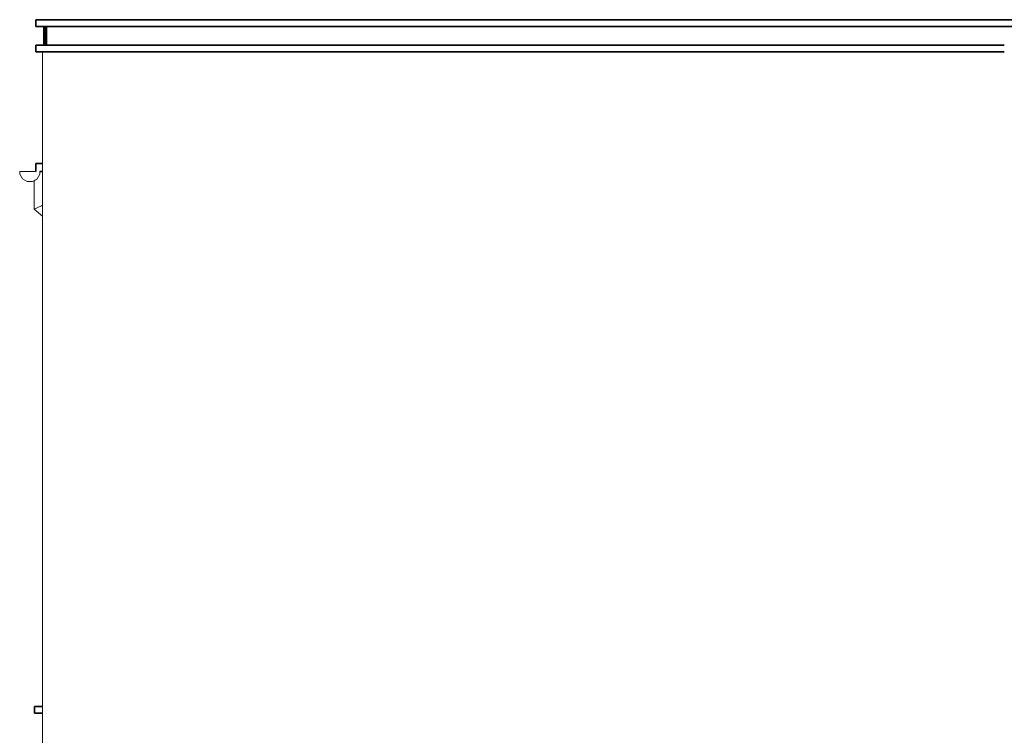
# Model space of a CAD drawing. Extents: x -289599 to -184549, y 66678 to 295474.
# Tile 102 of 256: x -281450 to -274120, y 75059 to 80384. Entities that reach past the tile are written whole.
import ezdxf

# ---------------------------------------------------------------- set-up
doc = ezdxf.new("R2010")
doc.units = 0
doc.header["$MEASUREMENT"] = 0
doc.linetypes.add('Wipeout_Contour', pattern=[1000, 0, -1000])
for name, color, linetype in [('Arch wyposarzenie', 8, 'Continuous'), ('Model blacharka', 8, 'Continuous'), ('Model Ściany', 8, 'Continuous')]:
    doc.layers.add(name, color=color, linetype=linetype)
for name, color, linetype, lineweight in [('Arch wyposarzenie_Nr_Pióra__4', 8, 'Continuous', 9), ('Model blacharka_Nr_Pióra__20', 8, 'Continuous', 100), ('Model blacharka_Nr_Pióra__26', 8, 'Continuous', 35), ('Model blacharka_Nr_Pióra__87', 8, 'Continuous', 20), ('Model Ściany_Nr_Pióra__87', 8, 'Continuous', 20)]:
    doc.layers.add(name, color=color, linetype=linetype, lineweight=lineweight)

msp = doc.modelspace()

# ---------------------------------------------------------------- wipeouts: each hides what was drawn before it
at = {"color": 254, "linetype": 'Wipeout_Contour', "lineweight": 0, "ltscale": 1332522.498937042}
msp.add_wipeout([(-281329.9, 80333.5), (-267579.9, 80333.5), (-267579.9, 80383.5), (-281329.9, 80383.5)], dxfattribs=at).dxf.layer = 'Model blacharka'
at = {"color": 254, "linetype": 'Wipeout_Contour', "lineweight": 0, "ltscale": 3395101.568671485}
msp.add_wipeout([(-281374.9, 79178.5), (-281354.8, 79178.5), (-281320, 79198.6), (-281299.9, 79233.4), (-281299.9, 79253.5), (-281449.9, 79253.5), (-281449.9, 79233.4), (-281429.8, 79198.6), (-281395, 79178.5)], dxfattribs=at).dxf.layer = 'Model blacharka'
at = {"color": 254, "linetype": 'Wipeout_Contour', "lineweight": 0, "ltscale": 1350103.284843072}
msp.add_wipeout([(-280359.9, 71533.5), (-280359.9, 75153.5), (-281279.9, 75153.5), (-281279.9, 71533.5)], dxfattribs=at).dxf.layer = 'Model Ściany'

# ---------------------------------------------------------------- next in the draw order: linework, layer by layer
at = {"layer": 'Model blacharka_Nr_Pióra__26', "linetype": 'Continuous'}
for p, q in [((-281329.9, 80383.5), (-267579.9, 80383.5)), ((-281329.9, 80333.5), (-281329.9, 80383.5))]:
    msp.add_line(p, q, dxfattribs=at)
at = {"layer": 'Model blacharka_Nr_Pióra__87', "linetype": 'Continuous'}
for p, q in [((-281449.9, 79253.5), (-281449.9, 79233.4)), ((-281449.9, 79233.4), (-281429.8, 79198.6)), ((-281429.8, 79198.6), (-281395, 79178.5))]:
    msp.add_line(p, q, dxfattribs=at)

# ---------------------------------------------------------------- next in the draw order: wipeouts: each hides what was drawn before it
at = {"color": 254, "linetype": 'Wipeout_Contour', "lineweight": 0, "ltscale": 1357846.664663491}
msp.add_wipeout([(-281329.9, 79253.5), (-281279.9, 79253.5), (-281279.9, 79313.5), (-281329.9, 79313.5)], dxfattribs=at).dxf.layer = 'Model blacharka'
at = {"color": 254, "linetype": 'Wipeout_Contour', "lineweight": 0, "ltscale": 1692253.464961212}
msp.add_wipeout([(-280359.9, 75153.5), (-280359.9, 78903.5), (-280359.9, 79083.5), (-281279.9, 79083.5), (-281279.9, 75153.5)], dxfattribs=at).dxf.layer = 'Model Ściany'

# ---------------------------------------------------------------- next in the draw order: linework, layer by layer
at = {"layer": 'Model Ściany_Nr_Pióra__87', "linetype": 'Continuous'}
msp.add_line((-281279.9, 71533.5), (-281279.9, 75153.5), dxfattribs=at)

# ---------------------------------------------------------------- next in the draw order: wipeouts: each hides what was drawn before it
at = {"color": 254, "linetype": 'Wipeout_Contour', "lineweight": 0, "ltscale": 1353830.449135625}
msp.add_wipeout([(-281279.9, 75273.5), (-281339.9, 75273.5), (-281339.9, 75223.5), (-281279.9, 75223.5)], dxfattribs=at).dxf.layer = 'Model blacharka'
at = {"color": 254, "linetype": 'Wipeout_Contour', "lineweight": 0, "ltscale": 1344258.941764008}
msp.add_wipeout([(-274119.9, 80143.5), (-281279.9, 80143.5), (-281279.9, 79083.5), (-274119.9, 79083.5)], dxfattribs=at).dxf.layer = 'Model Ściany'

# ---------------------------------------------------------------- next in the draw order: linework, layer by layer
at = {"layer": 'Model blacharka_Nr_Pióra__26', "linetype": 'Continuous'}
for p, q in [((-281329.9, 79313.5), (-281279.9, 79313.5)), ((-281339.9, 75273.5), (-281279.9, 75273.5)), ((-281339.9, 75223.5), (-281339.9, 75273.5)), ((-281339.9, 75223.5), (-281279.9, 75223.5))]:
    msp.add_line(p, q, dxfattribs=at)

# ---------------------------------------------------------------- next in the draw order: wipeouts: each hides what was drawn before it
at = {"color": 254, "linetype": 'Wipeout_Contour', "lineweight": 0, "ltscale": 1696989.690605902}
msp.add_wipeout([(-281286.3, 78999.6), (-281279.9, 79002.5), (-281279.9, 79083.5), (-281279.9, 79253.5), (-281286.3, 79253.5)], dxfattribs=at).dxf.layer = 'Arch wyposarzenie'
at = {"color": 254, "linetype": 'Wipeout_Contour', "lineweight": 0, "ltscale": 1344931.13770562}
msp.add_wipeout([(-281329.9, 80143.5), (-274119.9, 80143.5), (-274119.9, 80193.5), (-281329.9, 80193.5)], dxfattribs=at).dxf.layer = 'Model blacharka'
at = {"color": 254, "linetype": 'Wipeout_Contour', "lineweight": 0, "ltscale": 1671607.601703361}
msp.add_wipeout([(-280359.9, 75153.5), (-274119.9, 75153.5), (-274119.9, 75933.5), (-274119.9, 79083.5), (-280359.9, 79083.5)], dxfattribs=at).dxf.layer = 'Model Ściany'

# ---------------------------------------------------------------- next in the draw order: linework, layer by layer
at = {"layer": 'Model blacharka_Nr_Pióra__26', "linetype": 'Continuous'}
for q in [(-281329.9, 80193.5), (-274119.9, 80143.5)]:
    msp.add_line((-281329.9, 80143.5), q, dxfattribs=at)
at = {"layer": 'Model Ściany_Nr_Pióra__87', "linetype": 'Continuous'}
msp.add_line((-281279.9, 80143.5), (-281279.9, 79303.5), dxfattribs=at)

# ---------------------------------------------------------------- next in the draw order: wipeouts: each hides what was drawn before it
at = {"color": 254, "linetype": 'Wipeout_Contour', "lineweight": 0, "ltscale": 2376045.475294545}
msp.add_wipeout([(-281341.3, 78973.8), (-281286.3, 78999.6), (-281286.3, 79253.5), (-281299.9, 79253.5), (-281299.9, 79233.4), (-281320, 79198.6), (-281341.3, 79186.3)], dxfattribs=at).dxf.layer = 'Arch wyposarzenie'
at = {"color": 254, "linetype": 'Wipeout_Contour', "lineweight": 0, "ltscale": 1344895.038041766}
msp.add_wipeout([(-281259.9, 80193.5), (-274119.9, 80193.5), (-274119.9, 80333.5), (-281259.9, 80333.5)], dxfattribs=at).dxf.layer = 'Model blacharka'
at = {"color": 254, "linetype": 'Wipeout_Contour', "lineweight": 0, "ltscale": 3632953.627417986}
msp.add_wipeout([(-274119.9, 75153.5), (-280359.9, 75153.5), (-280359.9, 71533.5), (-268549.9, 71533.5), (-268549.9, 75153.5), (-271839.9, 75153.5), (-271839.9, 72303.5), (-271839.9, 72263.5), (-271839.9, 71543.5), (-274119.9, 71543.5), (-274119.9, 72263.5)], dxfattribs=at).dxf.layer = 'Model Ściany'

# ---------------------------------------------------------------- next in the draw order: linework, layer by layer
at = {"layer": 'Model blacharka_Nr_Pióra__20', "linetype": 'Continuous'}
msp.add_line((-281259.9, 80193.5), (-281259.9, 80333.5), dxfattribs=at)
at = {"layer": 'Model blacharka_Nr_Pióra__26', "linetype": 'Continuous'}
for p, q in [((-281329.9, 80333.5), (-267579.9, 80333.5)), ((-281329.9, 80193.5), (-274119.9, 80193.5)), ((-281329.9, 79253.5), (-281329.9, 79313.5)), ((-281299.9, 79253.5), (-281279.9, 79253.5))]:
    msp.add_line(p, q, dxfattribs=at)
at = {"layer": 'Model blacharka_Nr_Pióra__87', "linetype": 'Continuous'}
for p, q in [((-281329.9, 79253.5), (-281449.9, 79253.5)), ((-281299.9, 79253.5), (-281299.9, 79233.4)), ((-281395, 79178.5), (-281374.9, 79178.5)), ((-281354.8, 79178.5), (-281374.9, 79178.5)), ((-281320, 79198.6), (-281354.8, 79178.5)), ((-281299.9, 79233.4), (-281320, 79198.6))]:
    msp.add_line(p, q, dxfattribs=at)
at = {"layer": 'Model Ściany_Nr_Pióra__87', "linetype": 'Continuous'}
msp.add_line((-281279.9, 80143.5), (-281279.9, 79083.5), dxfattribs=at)

# ---------------------------------------------------------------- next in the draw order: wipeouts: each hides what was drawn before it
at = {"color": 254, "linetype": 'Wipeout_Contour', "lineweight": 0, "ltscale": 1018101.167516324}
msp.add_wipeout([(-281286.3, 78999.6), (-281279.9, 78994.2), (-281279.9, 79002.5)], dxfattribs=at).dxf.layer = 'Arch wyposarzenie'

# ---------------------------------------------------------------- next in the draw order: wipeouts: each hides what was drawn before it
at = {"color": 254, "linetype": 'Wipeout_Contour', "lineweight": 0, "ltscale": 1357499.128707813}
msp.add_wipeout([(-281286.3, 78999.6), (-281341.3, 78973.8), (-281279.9, 78922.6), (-281279.9, 78994.2)], dxfattribs=at).dxf.layer = 'Arch wyposarzenie'

# ---------------------------------------------------------------- next in the draw order: linework, layer by layer
at = {"layer": 'Arch wyposarzenie_Nr_Pióra__4', "linetype": 'Continuous'}
for p, q in [((-281341.3, 79186.3), (-281341.3, 78973.8)), ((-281286.3, 78999.6), (-281341.3, 78973.8)), ((-281341.3, 78973.8), (-281279.9, 78922.6)), ((-281279.9, 79002.5), (-281286.3, 78999.6))]:
    msp.add_line(p, q, dxfattribs=at)
at = {"layer": 'Model Ściany_Nr_Pióra__87', "linetype": 'Continuous'}
for q in [(-281279.9, 79083.5), (-281279.9, 79053.5)]:
    msp.add_line((-281279.9, 75153.5), q, dxfattribs=at)

doc.saveas('drawing.dxf')
